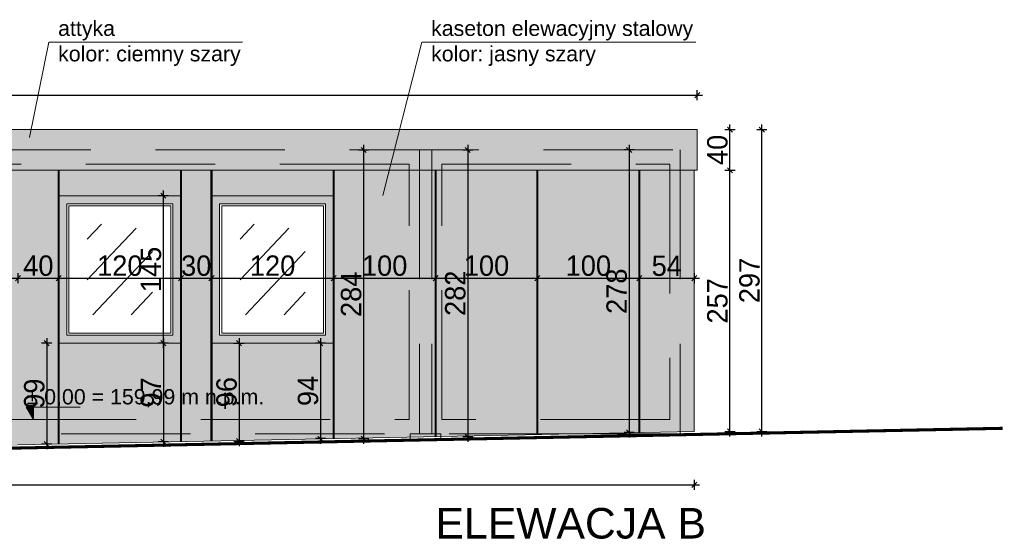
# Model space of a CAD drawing. Header units: millimetres. Extents: x 1962 to 3194, y -795 to -219.
# Tile 256 of 256: x 2854 to 2864, y -477 to -472. Entities that reach past the tile are written whole.
import ezdxf

# ---------------------------------------------------------------- set-up
doc = ezdxf.new("R2010")
doc.units = ezdxf.units.MM
doc.linetypes.add('HIDDEN', pattern=[9.525, 6.35, -3.175])
doc.layers.get('0').update_dxf_attribs({"lineweight": 5})
doc.layers.get('Defpoints').update_dxf_attribs({"lineweight": 9})
for name, color, linetype, lineweight in [('A_elewacje kolorystyka', 252, 'Continuous', 9), ('A_elewacje opisy', 63, 'Continuous', 9), ('A_hidden', 137, 'HIDDEN', 9), ('A_koty wysokośc.', 53, 'Continuous', 9), ('A_obiekty trybuny', 126, 'Continuous', 9), ('A_przekrojowe', 42, 'Continuous', 9), ('A_widok', 142, 'Continuous', 9), ('A_wymiary kasetony elewacyjne', 64, 'Continuous', 9)]:
    doc.layers.add(name, color=color, linetype=linetype, lineweight=lineweight)
doc.styles.get("Standard").update_dxf_attribs({"font": 'arial.ttf'})
doc.styles.add('wymiary pzt', font='txt')
doc.dimstyles.new('wymiary detale', dxfattribs={"dimtxt": 0.2, "dimasz": 0.05, "dimexe": 0.05, "dimexo": 0, "dimgap": 0.02, "dimtad": 1, "dimdec": 0, "dimlfac": 100, "dimzin": 0, "dimtxsty": 'wymiary pzt', "dimblk": 'OBLIQUE', "dimcen": 0.1, "dimdle": 0.05, "dimadec": 1, "dimazin": 0, "dimtfac": 1, "dimtmove": 0, "dimatfit": 3, "dimfxl": 0, "dimarcsym": 0})

# ---------------------------------------------------------------- blocks, each defined once
blk = doc.blocks.new('zw$CA91')
at = {"layer": 'A_koty wysokośc.'}
h = blk.add_hatch(color=256, dxfattribs=at)
h.dxf.hatch_style = 1
h.paths.add_polyline_path([(-0.448, 0.753), (0, 0), (0, 0.753)])
blk.add_lwpolyline([(2.874, 0.753), (-0.448, 0.753), (0, 0), (0, 0.753)], dxfattribs=at)
blk = doc.blocks.new('_Oblique')
at = {"color": 0, "linetype": 'ByBlock', "lineweight": -2}
blk.add_line((-0.5, -0.5), (0.5, 0.5), dxfattribs=at)
blk = doc.blocks.new('*D341')
at = {"layer": 'A_wymiary kasetony elewacyjne', "color": 0, "lineweight": -2}
for p, q in [((2853.3716, -474.3488), (2853.3716, -474.4488)), ((2854.3916, -474.3488), (2854.3916, -474.4488)), ((2853.3216, -474.3988), (2854.4416, -474.3988))]:
    blk.add_line(p, q, dxfattribs=at)
at = {"layer": 'Defpoints', "color": 0}
for p in [(2853.3716, -473.338), (2854.3916, -473.338), (2854.3916, -474.3988)]:
    blk.add_point(p, dxfattribs=at)
at = {"layer": 'A_wymiary kasetony elewacyjne', "color": 0, "lineweight": -2, "xscale": 0.05, "yscale": 0.05, "zscale": 0.05, "rotation": 180}
blk.add_blockref('_Oblique', (2853.3716, -474.3988), dxfattribs=at)
at = {"layer": 'A_wymiary kasetony elewacyjne', "color": 0, "lineweight": -2, "xscale": 0.05, "yscale": 0.05, "zscale": 0.05}
blk.add_blockref('_Oblique', (2854.3916, -474.3988), dxfattribs=at)
at = {"layer": 'A_wymiary kasetony elewacyjne', "color": 0, "insert": (2853.8816, -474.2768), "char_height": 0.2, "attachment_point": 5, "style": 'wymiary pzt'}
blk.add_mtext('102', dxfattribs=at)
blk = doc.blocks.new('*D342')
at = {"layer": 'A_wymiary kasetony elewacyjne', "color": 0, "lineweight": -2}
for p, q in [((2854.3916, -474.3488), (2854.3916, -474.4488)), ((2854.7916, -474.3488), (2854.7916, -474.4488)), ((2854.3416, -474.3988), (2854.8416, -474.3988))]:
    blk.add_line(p, q, dxfattribs=at)
at = {"layer": 'Defpoints', "color": 0}
for p in [(2854.3916, -473.338), (2854.7916, -473.338), (2854.7916, -474.3988)]:
    blk.add_point(p, dxfattribs=at)
at = {"layer": 'A_wymiary kasetony elewacyjne', "color": 0, "lineweight": -2, "xscale": 0.05, "yscale": 0.05, "zscale": 0.05, "rotation": 180}
blk.add_blockref('_Oblique', (2854.3916, -474.3988), dxfattribs=at)
at = {"layer": 'A_wymiary kasetony elewacyjne', "color": 0, "lineweight": -2, "xscale": 0.05, "yscale": 0.05, "zscale": 0.05}
blk.add_blockref('_Oblique', (2854.7916, -474.3988), dxfattribs=at)
at = {"layer": 'A_wymiary kasetony elewacyjne', "color": 0, "insert": (2854.5916, -474.2768), "char_height": 0.2, "attachment_point": 5, "style": 'wymiary pzt'}
blk.add_mtext('40', dxfattribs=at)
blk = doc.blocks.new('*D343')
at = {"layer": 'A_wymiary kasetony elewacyjne', "color": 0, "lineweight": -2}
for p, q in [((2854.7916, -474.3488), (2854.7916, -474.4488)), ((2855.9916, -474.3488), (2855.9916, -474.4488)), ((2854.7416, -474.3988), (2856.0416, -474.3988))]:
    blk.add_line(p, q, dxfattribs=at)
at = {"layer": 'Defpoints', "color": 0}
for p in [(2854.7916, -473.338), (2855.9916, -473.338), (2855.9916, -474.3988)]:
    blk.add_point(p, dxfattribs=at)
at = {"layer": 'A_wymiary kasetony elewacyjne', "color": 0, "lineweight": -2, "xscale": 0.05, "yscale": 0.05, "zscale": 0.05, "rotation": 180}
blk.add_blockref('_Oblique', (2854.7916, -474.3988), dxfattribs=at)
at = {"layer": 'A_wymiary kasetony elewacyjne', "color": 0, "lineweight": -2, "xscale": 0.05, "yscale": 0.05, "zscale": 0.05}
blk.add_blockref('_Oblique', (2855.9916, -474.3988), dxfattribs=at)
at = {"layer": 'A_wymiary kasetony elewacyjne', "color": 0, "insert": (2855.3916, -474.2768), "char_height": 0.2, "attachment_point": 5, "style": 'wymiary pzt'}
blk.add_mtext('120', dxfattribs=at)
blk = doc.blocks.new('*D344')
at = {"layer": 'A_wymiary kasetony elewacyjne', "color": 0, "lineweight": -2}
for p, q in [((2855.9916, -474.3488), (2855.9916, -474.4488)), ((2856.2916, -474.3488), (2856.2916, -474.4488)), ((2855.9416, -474.3988), (2856.3416, -474.3988))]:
    blk.add_line(p, q, dxfattribs=at)
at = {"layer": 'Defpoints', "color": 0}
for p in [(2855.9916, -473.338), (2856.2916, -473.338), (2856.2916, -474.3988)]:
    blk.add_point(p, dxfattribs=at)
at = {"layer": 'A_wymiary kasetony elewacyjne', "color": 0, "lineweight": -2, "xscale": 0.05, "yscale": 0.05, "zscale": 0.05, "rotation": 180}
blk.add_blockref('_Oblique', (2855.9916, -474.3988), dxfattribs=at)
at = {"layer": 'A_wymiary kasetony elewacyjne', "color": 0, "lineweight": -2, "xscale": 0.05, "yscale": 0.05, "zscale": 0.05}
blk.add_blockref('_Oblique', (2856.2916, -474.3988), dxfattribs=at)
at = {"layer": 'A_wymiary kasetony elewacyjne', "color": 0, "insert": (2856.1416, -474.2768), "char_height": 0.2, "attachment_point": 5, "style": 'wymiary pzt'}
blk.add_mtext('30', dxfattribs=at)
blk = doc.blocks.new('*D345')
at = {"layer": 'A_wymiary kasetony elewacyjne', "color": 0, "lineweight": -2}
for p, q in [((2856.2916, -474.3488), (2856.2916, -474.4488)), ((2857.4916, -474.3488), (2857.4916, -474.4488)), ((2856.2416, -474.3988), (2857.5416, -474.3988))]:
    blk.add_line(p, q, dxfattribs=at)
at = {"layer": 'Defpoints', "color": 0}
for p in [(2856.2916, -473.338), (2857.4916, -473.338), (2857.4916, -474.3988)]:
    blk.add_point(p, dxfattribs=at)
at = {"layer": 'A_wymiary kasetony elewacyjne', "color": 0, "lineweight": -2, "xscale": 0.05, "yscale": 0.05, "zscale": 0.05, "rotation": 180}
blk.add_blockref('_Oblique', (2856.2916, -474.3988), dxfattribs=at)
at = {"layer": 'A_wymiary kasetony elewacyjne', "color": 0, "lineweight": -2, "xscale": 0.05, "yscale": 0.05, "zscale": 0.05}
blk.add_blockref('_Oblique', (2857.4916, -474.3988), dxfattribs=at)
at = {"layer": 'A_wymiary kasetony elewacyjne', "color": 0, "insert": (2856.8916, -474.2768), "char_height": 0.2, "attachment_point": 5, "style": 'wymiary pzt'}
blk.add_mtext('120', dxfattribs=at)
blk = doc.blocks.new('*D346')
at = {"layer": 'A_wymiary kasetony elewacyjne', "color": 0, "lineweight": -2}
for p, q in [((2857.4916, -474.3488), (2857.4916, -474.4488)), ((2858.4916, -474.3488), (2858.4916, -474.4488)), ((2857.4416, -474.3988), (2858.5416, -474.3988))]:
    blk.add_line(p, q, dxfattribs=at)
at = {"layer": 'Defpoints', "color": 0}
for p in [(2857.4916, -473.338), (2858.4916, -473.338), (2858.4916, -474.3988)]:
    blk.add_point(p, dxfattribs=at)
at = {"layer": 'A_wymiary kasetony elewacyjne', "color": 0, "lineweight": -2, "xscale": 0.05, "yscale": 0.05, "zscale": 0.05, "rotation": 180}
blk.add_blockref('_Oblique', (2857.4916, -474.3988), dxfattribs=at)
at = {"layer": 'A_wymiary kasetony elewacyjne', "color": 0, "lineweight": -2, "xscale": 0.05, "yscale": 0.05, "zscale": 0.05}
blk.add_blockref('_Oblique', (2858.4916, -474.3988), dxfattribs=at)
at = {"layer": 'A_wymiary kasetony elewacyjne', "color": 0, "insert": (2857.9916, -474.2768), "char_height": 0.2, "attachment_point": 5, "style": 'wymiary pzt'}
blk.add_mtext('100', dxfattribs=at)
blk = doc.blocks.new('*D347')
at = {"layer": 'A_wymiary kasetony elewacyjne', "color": 0, "lineweight": -2}
for p, q in [((2858.4916, -474.3488), (2858.4916, -474.4488)), ((2859.4916, -474.3488), (2859.4916, -474.4488)), ((2858.4416, -474.3988), (2859.5416, -474.3988))]:
    blk.add_line(p, q, dxfattribs=at)
at = {"layer": 'Defpoints', "color": 0}
for p in [(2858.4916, -473.338), (2859.4916, -473.338), (2859.4916, -474.3988)]:
    blk.add_point(p, dxfattribs=at)
at = {"layer": 'A_wymiary kasetony elewacyjne', "color": 0, "lineweight": -2, "xscale": 0.05, "yscale": 0.05, "zscale": 0.05, "rotation": 180}
blk.add_blockref('_Oblique', (2858.4916, -474.3988), dxfattribs=at)
at = {"layer": 'A_wymiary kasetony elewacyjne', "color": 0, "lineweight": -2, "xscale": 0.05, "yscale": 0.05, "zscale": 0.05}
blk.add_blockref('_Oblique', (2859.4916, -474.3988), dxfattribs=at)
at = {"layer": 'A_wymiary kasetony elewacyjne', "color": 0, "insert": (2858.9916, -474.2768), "char_height": 0.2, "attachment_point": 5, "style": 'wymiary pzt'}
blk.add_mtext('100', dxfattribs=at)
blk = doc.blocks.new('*D348')
at = {"layer": 'A_wymiary kasetony elewacyjne', "color": 0, "lineweight": -2}
for p, q in [((2859.4916, -474.3488), (2859.4916, -474.4488)), ((2860.4916, -474.3488), (2860.4916, -474.4488)), ((2859.4416, -474.3988), (2860.5416, -474.3988))]:
    blk.add_line(p, q, dxfattribs=at)
at = {"layer": 'Defpoints', "color": 0}
for p in [(2859.4916, -473.338), (2860.4916, -473.338), (2860.4916, -474.3988)]:
    blk.add_point(p, dxfattribs=at)
at = {"layer": 'A_wymiary kasetony elewacyjne', "color": 0, "lineweight": -2, "xscale": 0.05, "yscale": 0.05, "zscale": 0.05, "rotation": 180}
blk.add_blockref('_Oblique', (2859.4916, -474.3988), dxfattribs=at)
at = {"layer": 'A_wymiary kasetony elewacyjne', "color": 0, "lineweight": -2, "xscale": 0.05, "yscale": 0.05, "zscale": 0.05}
blk.add_blockref('_Oblique', (2860.4916, -474.3988), dxfattribs=at)
at = {"layer": 'A_wymiary kasetony elewacyjne', "color": 0, "insert": (2859.9916, -474.2768), "char_height": 0.2, "attachment_point": 5, "style": 'wymiary pzt'}
blk.add_mtext('100', dxfattribs=at)
blk = doc.blocks.new('*D349')
at = {"layer": 'A_wymiary kasetony elewacyjne', "color": 0, "lineweight": -2}
for p, q in [((2860.4916, -474.3488), (2860.4916, -474.4488)), ((2861.0316, -474.3488), (2861.0316, -474.4488)), ((2860.4416, -474.3988), (2861.0816, -474.3988))]:
    blk.add_line(p, q, dxfattribs=at)
at = {"layer": 'Defpoints', "color": 0}
for p in [(2860.4916, -473.338), (2861.0316, -473.338), (2861.0316, -474.3988)]:
    blk.add_point(p, dxfattribs=at)
at = {"layer": 'A_wymiary kasetony elewacyjne', "color": 0, "lineweight": -2, "xscale": 0.05, "yscale": 0.05, "zscale": 0.05, "rotation": 180}
blk.add_blockref('_Oblique', (2860.4916, -474.3988), dxfattribs=at)
at = {"layer": 'A_wymiary kasetony elewacyjne', "color": 0, "lineweight": -2, "xscale": 0.05, "yscale": 0.05, "zscale": 0.05}
blk.add_blockref('_Oblique', (2861.0316, -474.3988), dxfattribs=at)
at = {"layer": 'A_wymiary kasetony elewacyjne', "color": 0, "insert": (2860.7616, -474.2778), "char_height": 0.2, "attachment_point": 5, "style": 'wymiary pzt'}
blk.add_mtext('54', dxfattribs=at)
blk = doc.blocks.new('*D548')
at = {"layer": 'A_wymiary kasetony elewacyjne', "color": 0, "lineweight": -2}
for p, q in [((2861.3816, -475.9552), (2861.3816, -473.288)), ((2861.3316, -473.338), (2861.4316, -473.338)), ((2861.3316, -475.9052), (2861.4316, -475.9052))]:
    blk.add_line(p, q, dxfattribs=at)
at = {"layer": 'Defpoints', "color": 0}
for p in [(2861.0316, -473.338), (2861.3816, -473.338), (2861.0316, -475.9052)]:
    blk.add_point(p, dxfattribs=at)
at = {"layer": 'A_wymiary kasetony elewacyjne', "color": 0, "lineweight": -2, "xscale": 0.05, "yscale": 0.05, "zscale": 0.05}
for p, rotation in [((2861.3816, -473.338), 90.00000000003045), ((2861.3816, -475.9052), 270.0000000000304)]:
    blk.add_blockref('_Oblique', p, dxfattribs=dict(at, rotation=rotation))
at = {"layer": 'A_wymiary kasetony elewacyjne', "color": 0, "insert": (2861.2595, -474.6216), "char_height": 0.2, "attachment_point": 5, "rotation": 90, "style": 'wymiary pzt'}
blk.add_mtext('257', dxfattribs=at)
blk = doc.blocks.new('*D549')
at = {"layer": 'A_wymiary kasetony elewacyjne', "color": 0, "lineweight": -2}
for p, q in [((2861.3816, -473.388), (2861.3816, -472.888)), ((2861.3316, -472.938), (2861.4316, -472.938)), ((2861.3316, -473.338), (2861.4316, -473.338))]:
    blk.add_line(p, q, dxfattribs=at)
at = {"layer": 'Defpoints', "color": 0}
for p in [(2861.0316, -472.938), (2861.3816, -472.938), (2861.0316, -473.338)]:
    blk.add_point(p, dxfattribs=at)
at = {"layer": 'A_wymiary kasetony elewacyjne', "color": 0, "lineweight": -2, "xscale": 0.05, "yscale": 0.05, "zscale": 0.05}
for p, rotation in [((2861.3816, -472.938), 90), ((2861.3816, -473.338), 270)]:
    blk.add_blockref('_Oblique', p, dxfattribs=dict(at, rotation=rotation))
at = {"layer": 'A_wymiary kasetony elewacyjne', "color": 0, "insert": (2861.2595, -473.138), "char_height": 0.2, "attachment_point": 5, "rotation": 90, "style": 'wymiary pzt'}
blk.add_mtext('40', dxfattribs=at)
blk = doc.blocks.new('*D550')
at = {"layer": 'A_wymiary kasetony elewacyjne', "color": 0, "lineweight": -2}
for p, q in [((2861.6954, -475.9552), (2861.6954, -472.888)), ((2861.6454, -472.938), (2861.7454, -472.938)), ((2861.6454, -475.9052), (2861.7454, -475.9052))]:
    blk.add_line(p, q, dxfattribs=at)
at = {"layer": 'Defpoints', "color": 0}
for p in [(2861.0316, -472.938), (2861.6954, -472.938), (2861.0316, -475.9052)]:
    blk.add_point(p, dxfattribs=at)
at = {"layer": 'A_wymiary kasetony elewacyjne', "color": 0, "lineweight": -2, "xscale": 0.05, "yscale": 0.05, "zscale": 0.05}
for p, rotation in [((2861.6954, -472.938), 90), ((2861.6954, -475.9052), 270)]:
    blk.add_blockref('_Oblique', p, dxfattribs=dict(at, rotation=rotation))
at = {"layer": 'A_wymiary kasetony elewacyjne', "color": 0, "insert": (2861.5743, -474.4216), "char_height": 0.2, "attachment_point": 5, "rotation": 90, "style": 'wymiary pzt'}
blk.add_mtext('297', dxfattribs=at)
blk = doc.blocks.new('*D569')
at = {"layer": 'A_wymiary kasetony elewacyjne', "color": 0, "lineweight": -2}
for p, q in [((2854.7234, -475.038), (2854.6234, -475.038)), ((2854.6734, -474.988), (2854.6734, -476.0804)), ((2854.7234, -476.0304), (2854.6234, -476.0304))]:
    blk.add_line(p, q, dxfattribs=at)
at = {"layer": 'Defpoints', "color": 0}
for p in [(2854.7916, -475.038), (2854.6734, -476.0304), (2854.7916, -476.0304)]:
    blk.add_point(p, dxfattribs=at)
at = {"layer": 'A_wymiary kasetony elewacyjne', "color": 0, "lineweight": -2, "xscale": 0.05, "yscale": 0.05, "zscale": 0.05}
for p, rotation in [((2854.6734, -475.038), 90.00000000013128), ((2854.6734, -476.0304), 270.0000000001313)]:
    blk.add_blockref('_Oblique', p, dxfattribs=dict(at, rotation=rotation))
at = {"layer": 'A_wymiary kasetony elewacyjne', "color": 0, "insert": (2854.5523, -475.5342), "char_height": 0.2, "attachment_point": 5, "rotation": 90, "style": 'wymiary pzt'}
blk.add_mtext('99', dxfattribs=at)
blk = doc.blocks.new('*D570')
at = {"layer": 'A_wymiary kasetony elewacyjne', "color": 0, "lineweight": -2}
for p, q in [((2855.8689, -475.038), (2855.7689, -475.038)), ((2855.8189, -474.988), (2855.8189, -476.0563)), ((2855.8689, -476.0063), (2855.7689, -476.0063))]:
    blk.add_line(p, q, dxfattribs=at)
at = {"layer": 'Defpoints', "color": 0}
for p in [(2855.9916, -475.038), (2855.8189, -476.0063), (2855.9916, -476.0063)]:
    blk.add_point(p, dxfattribs=at)
at = {"layer": 'A_wymiary kasetony elewacyjne', "color": 0, "lineweight": -2, "xscale": 0.05, "yscale": 0.05, "zscale": 0.05}
for p, rotation in [((2855.8189, -475.038), 90), ((2855.8189, -476.0063), 270)]:
    blk.add_blockref('_Oblique', p, dxfattribs=dict(at, rotation=rotation))
at = {"layer": 'A_wymiary kasetony elewacyjne', "color": 0, "insert": (2855.6979, -475.5222), "char_height": 0.2, "attachment_point": 5, "rotation": 90, "style": 'wymiary pzt'}
blk.add_mtext('97', dxfattribs=at)
blk = doc.blocks.new('*D571')
at = {"layer": 'A_wymiary kasetony elewacyjne', "color": 0, "lineweight": -2}
for p, q in [((2856.5126, -475.038), (2856.6126, -475.038)), ((2856.5626, -474.988), (2856.5626, -476.0503)), ((2856.5126, -476.0003), (2856.6126, -476.0003))]:
    blk.add_line(p, q, dxfattribs=at)
at = {"layer": 'Defpoints', "color": 0}
for p in [(2856.2916, -475.038), (2856.2916, -476.0003), (2856.5626, -476.0003)]:
    blk.add_point(p, dxfattribs=at)
at = {"layer": 'A_wymiary kasetony elewacyjne', "color": 0, "lineweight": -2, "xscale": 0.05, "yscale": 0.05, "zscale": 0.05}
for p, rotation in [((2856.5626, -475.038), 90.00000000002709), ((2856.5626, -476.0003), 270.0000000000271)]:
    blk.add_blockref('_Oblique', p, dxfattribs=dict(at, rotation=rotation))
at = {"layer": 'A_wymiary kasetony elewacyjne', "color": 0, "insert": (2856.4405, -475.5192), "char_height": 0.2, "attachment_point": 5, "rotation": 90, "style": 'wymiary pzt'}
blk.add_mtext('96', dxfattribs=at)
blk = doc.blocks.new('*D572')
at = {"layer": 'A_wymiary kasetony elewacyjne', "color": 0, "lineweight": -2}
for p, q in [((2857.4113, -475.038), (2857.3113, -475.038)), ((2857.3613, -474.988), (2857.3613, -476.0262)), ((2857.4113, -475.9762), (2857.3113, -475.9762))]:
    blk.add_line(p, q, dxfattribs=at)
at = {"layer": 'Defpoints', "color": 0}
for p in [(2857.4916, -475.038), (2857.3613, -475.9762), (2857.4916, -475.9762)]:
    blk.add_point(p, dxfattribs=at)
at = {"layer": 'A_wymiary kasetony elewacyjne', "color": 0, "lineweight": -2, "xscale": 0.05, "yscale": 0.05, "zscale": 0.05}
for p, rotation in [((2857.3613, -475.038), 90), ((2857.3613, -475.9762), 270)]:
    blk.add_blockref('_Oblique', p, dxfattribs=dict(at, rotation=rotation))
at = {"layer": 'A_wymiary kasetony elewacyjne', "color": 0, "insert": (2857.2402, -475.5071), "char_height": 0.2, "attachment_point": 5, "rotation": 90, "style": 'wymiary pzt'}
blk.add_mtext('94', dxfattribs=at)
blk = doc.blocks.new('*D573')
at = {"layer": 'A_wymiary kasetony elewacyjne', "color": 0, "lineweight": -2}
for p, q in [((2857.7853, -473.088), (2857.7853, -476.0262)), ((2857.7353, -473.138), (2857.8353, -473.138)), ((2857.7353, -475.9762), (2857.8353, -475.9762))]:
    blk.add_line(p, q, dxfattribs=at)
at = {"layer": 'Defpoints', "color": 0}
for p in [(2857.4916, -473.138), (2857.4916, -475.9762), (2857.7853, -475.9762)]:
    blk.add_point(p, dxfattribs=at)
at = {"layer": 'A_wymiary kasetony elewacyjne', "color": 0, "lineweight": -2, "xscale": 0.05, "yscale": 0.05, "zscale": 0.05}
for p, rotation in [((2857.7853, -473.138), 90), ((2857.7853, -475.9762), 270)]:
    blk.add_blockref('_Oblique', p, dxfattribs=dict(at, rotation=rotation))
at = {"layer": 'A_wymiary kasetony elewacyjne', "color": 0, "insert": (2857.6632, -474.5571), "char_height": 0.2, "attachment_point": 5, "rotation": 90, "style": 'wymiary pzt'}
blk.add_mtext('284', dxfattribs=at)
blk = doc.blocks.new('*D574')
at = {"layer": 'A_wymiary kasetony elewacyjne', "color": 0, "lineweight": -2}
for p, q in [((2858.8079, -473.088), (2858.8079, -476.0062)), ((2858.7579, -473.138), (2858.8579, -473.138)), ((2858.7579, -475.9562), (2858.8579, -475.9562))]:
    blk.add_line(p, q, dxfattribs=at)
at = {"layer": 'Defpoints', "color": 0}
for p in [(2858.4916, -473.138), (2858.4916, -475.9562), (2858.8079, -475.9562)]:
    blk.add_point(p, dxfattribs=at)
at = {"layer": 'A_wymiary kasetony elewacyjne', "color": 0, "lineweight": -2, "xscale": 0.05, "yscale": 0.05, "zscale": 0.05}
for p, rotation in [((2858.8079, -473.138), 90), ((2858.8079, -475.9562), 270)]:
    blk.add_blockref('_Oblique', p, dxfattribs=dict(at, rotation=rotation))
at = {"layer": 'A_wymiary kasetony elewacyjne', "color": 0, "insert": (2858.6858, -474.5471), "char_height": 0.2, "attachment_point": 5, "rotation": 90, "style": 'wymiary pzt'}
blk.add_mtext('282', dxfattribs=at)
blk = doc.blocks.new('*D575')
at = {"layer": 'A_wymiary kasetony elewacyjne', "color": 0, "lineweight": -2}
for p, q in [((2860.3925, -473.088), (2860.3925, -475.966)), ((2860.4425, -473.138), (2860.3425, -473.138)), ((2860.4425, -475.916), (2860.3425, -475.916))]:
    blk.add_line(p, q, dxfattribs=at)
at = {"layer": 'Defpoints', "color": 0}
for p in [(2860.4916, -473.138), (2860.3925, -475.916), (2860.4916, -475.916)]:
    blk.add_point(p, dxfattribs=at)
at = {"layer": 'A_wymiary kasetony elewacyjne', "color": 0, "lineweight": -2, "xscale": 0.05, "yscale": 0.05, "zscale": 0.05}
for p, rotation in [((2860.3925, -473.138), 90), ((2860.3925, -475.916), 270)]:
    blk.add_blockref('_Oblique', p, dxfattribs=dict(at, rotation=rotation))
at = {"layer": 'A_wymiary kasetony elewacyjne', "color": 0, "insert": (2860.2704, -474.527), "char_height": 0.2, "attachment_point": 5, "rotation": 90, "style": 'wymiary pzt'}
blk.add_mtext('278', dxfattribs=at)
blk = doc.blocks.new('*D648')
at = {"layer": 'A_wymiary kasetony elewacyjne', "color": 0, "lineweight": -2}
for p, q in [((2845.9976, -472.5997), (2861.1116, -472.5997)), ((2846.0476, -472.6497), (2846.0476, -472.5497)), ((2861.0616, -472.6497), (2861.0616, -472.5497))]:
    blk.add_line(p, q, dxfattribs=at)
at = {"layer": 'Defpoints', "color": 0}
for p in [(2861.0616, -472.5997), (2846.0476, -472.938), (2861.0616, -472.938)]:
    blk.add_point(p, dxfattribs=at)
at = {"layer": 'A_wymiary kasetony elewacyjne', "color": 0, "lineweight": -2, "xscale": 0.05, "yscale": 0.05, "zscale": 0.05}
for p, rotation in [((2846.0476, -472.5997), 180.0000000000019), ((2861.0616, -472.5997), 1.952310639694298e-12)]:
    blk.add_blockref('_Oblique', p, dxfattribs=dict(at, rotation=rotation))
at = {"layer": 'A_wymiary kasetony elewacyjne', "color": 0, "insert": (2853.5546, -472.4776), "char_height": 0.2, "attachment_point": 5, "style": 'wymiary pzt'}
blk.add_mtext('1501', dxfattribs=at)
blk = doc.blocks.new('*D649')
at = {"layer": 'A_wymiary kasetony elewacyjne', "color": 0, "lineweight": -2}
for p, q in [((2846.0776, -476.3802), (2846.0776, -476.4802)), ((2861.0316, -476.3802), (2861.0316, -476.4802)), ((2846.0276, -476.4302), (2861.0816, -476.4302))]:
    blk.add_line(p, q, dxfattribs=at)
at = {"layer": 'Defpoints', "color": 0}
for p in [(2846.0776, -476.2053), (2861.0316, -476.2053), (2861.0316, -476.4302)]:
    blk.add_point(p, dxfattribs=at)
at = {"layer": 'A_wymiary kasetony elewacyjne', "color": 0, "lineweight": -2, "xscale": 0.05, "yscale": 0.05, "zscale": 0.05}
for p, rotation in [((2846.0776, -476.4302), 180.0000000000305), ((2861.0316, -476.4302), 3.049112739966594e-11)]:
    blk.add_blockref('_Oblique', p, dxfattribs=dict(at, rotation=rotation))
at = {"layer": 'A_wymiary kasetony elewacyjne', "color": 0, "insert": (2853.5546, -476.3081), "char_height": 0.2, "attachment_point": 5, "style": 'wymiary pzt'}
blk.add_mtext('1495', dxfattribs=at)
blk = doc.blocks.new('*D1235')
at = {"layer": 'A_wymiary kasetony elewacyjne', "color": 0, "lineweight": -2}
for p, q in [((2855.8691, -473.588), (2855.7691, -473.588)), ((2855.8191, -475.088), (2855.8191, -473.538)), ((2855.8691, -475.038), (2855.7691, -475.038))]:
    blk.add_line(p, q, dxfattribs=at)
at = {"layer": 'Defpoints', "color": 0}
for p in [(2855.8191, -473.588), (2855.9916, -473.588), (2855.9916, -475.038)]:
    blk.add_point(p, dxfattribs=at)
at = {"layer": 'A_wymiary kasetony elewacyjne', "color": 0, "lineweight": -2, "xscale": 0.05, "yscale": 0.05, "zscale": 0.05}
for p, rotation in [((2855.8191, -473.588), 90.00000000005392), ((2855.8191, -475.038), 270.0000000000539)]:
    blk.add_blockref('_Oblique', p, dxfattribs=dict(at, rotation=rotation))
at = {"layer": 'A_wymiary kasetony elewacyjne', "color": 0, "insert": (2855.698, -474.313), "char_height": 0.2, "attachment_point": 5, "rotation": 90, "style": 'wymiary pzt'}
blk.add_mtext('145', dxfattribs=at)

msp = doc.modelspace()

# ---------------------------------------------------------------- hatches: boundary and pattern name
at = {"layer": 'A_elewacje kolorystyka'}
h = msp.add_hatch(color=256, dxfattribs=at)
h.dxf.hatch_style = 1
h.paths.add_polyline_path([(2846.0476, -472.938), (2861.0616, -472.938), (2861.0616, -473.338), (2861.0316, -473.338), (2860.6956, -473.338), (2860.5556, -473.338), (2858.1376, -473.338), (2857.9976, -473.338), (2846.5536, -473.338), (2846.4136, -473.338), (2846.0776, -473.338), (2846.0476, -473.338)])
h = msp.add_hatch(color=9, dxfattribs=at)
h.dxf.hatch_style = 1
h.paths.add_polyline_path([(2851.1796, -473.588), (2851.1796, -475.788), (2851.1796, -475.9707), (2851.1796, -476.1029), (2852.1256, -476.0839), (2852.2756, -476.0809), (2852.2756, -473.338), (2851.1796, -473.338)])
h.paths.add_polyline_path([(2852.2756, -476.0809), (2852.4256, -476.0779), (2853.3716, -476.0589), (2853.3716, -475.9385), (2853.3716, -475.788), (2853.3716, -473.588), (2853.3716, -473.338), (2852.2756, -473.338)])
h.paths.add_polyline_path([(2846.0776, -476.2053), (2846.2176, -476.2025), (2847.0596, -476.1856), (2847.0596, -475.038), (2847.0596, -473.588), (2847.0596, -473.338), (2846.0776, -473.338)])
h.paths.add_polyline_path([(2857.4916, -473.588), (2857.4916, -475.038), (2857.4916, -475.9762), (2858.2436, -475.9611), (2858.4916, -475.9562), (2858.4916, -473.338), (2857.4916, -473.338)])
h.paths.add_polyline_path([(2859.4916, -475.9361), (2859.8948, -475.928), (2860.4916, -475.916), (2860.4916, -473.338), (2859.4916, -473.338)])
h.paths.add_polyline_path([(2858.4916, -475.9562), (2858.5436, -475.9551), (2859.4916, -475.9361), (2859.4916, -473.338), (2858.4916, -473.338)])
h.paths.add_polyline_path([(2860.4916, -475.916), (2860.8916, -475.908), (2861.0316, -475.9052), (2861.0316, -473.338), (2860.4916, -473.338)])
h.paths.add_polyline_path([(2848.2596, -476.1615), (2848.2596, -475.038), (2847.0596, -475.038), (2847.0596, -476.1856)])
h.paths.add_polyline_path([(2849.7596, -476.1314), (2849.7596, -475.038), (2848.5596, -475.038), (2848.5596, -476.1555)])
h.paths.add_polyline_path([(2849.7596, -473.588), (2849.7596, -475.038), (2849.7596, -476.1314), (2850.1596, -476.1234), (2850.1596, -475.9707), (2850.1596, -475.788), (2850.1596, -473.588), (2850.1596, -473.338), (2849.7596, -473.338)])
h.paths.add_polyline_path([(2854.3916, -473.588), (2854.3916, -475.788), (2854.3916, -475.9385), (2854.3916, -476.0384), (2854.7916, -476.0304), (2854.7916, -475.038), (2854.7916, -473.588), (2854.7916, -473.338), (2854.3916, -473.338)])
h.paths.add_polyline_path([(2855.9916, -476.0063), (2855.9916, -475.038), (2854.7916, -475.038), (2854.7916, -476.0304)])
h.paths.add_polyline_path([(2857.4916, -475.9762), (2857.4916, -475.038), (2856.2916, -475.038), (2856.2916, -476.0003)])
h.paths.add_polyline_path([(2848.2596, -473.588), (2848.2596, -475.038), (2848.2596, -476.1615), (2848.5596, -476.1555), (2848.5596, -475.038), (2848.5596, -473.588), (2848.5596, -473.338), (2848.2596, -473.338)])
h.paths.add_polyline_path([(2855.9916, -473.588), (2855.9916, -475.038), (2855.9916, -476.0063), (2856.2916, -476.0003), (2856.2916, -475.038), (2856.2916, -473.588), (2856.2916, -473.338), (2855.9916, -473.338)])
h.paths.add_polyline_path([(2847.0596, -473.588), (2848.2596, -473.588), (2848.2596, -473.338), (2847.0596, -473.338)])
h.paths.add_polyline_path([(2856.2916, -473.588), (2857.4916, -473.588), (2857.4916, -473.338), (2856.2916, -473.338)])
h.paths.add_polyline_path([(2848.5596, -473.588), (2849.7596, -473.588), (2849.7596, -473.338), (2848.5596, -473.338)])
h.paths.add_polyline_path([(2854.7916, -473.588), (2855.9916, -473.588), (2855.9916, -473.338), (2854.7916, -473.338)])
h.paths.add_polyline_path([(2850.1596, -473.588), (2851.1796, -473.588), (2851.1796, -473.338), (2850.1596, -473.338)])
h.paths.add_polyline_path([(2853.3716, -473.588), (2854.3916, -473.588), (2854.3916, -473.338), (2853.3716, -473.338)])
h = msp.add_hatch(color=251, dxfattribs=at)
h.dxf.hatch_style = 1
h.paths.add_polyline_path([(2850.1596, -473.588), (2851.1796, -473.588), (2851.1796, -475.788), (2851.1196, -475.788), (2851.1196, -473.648), (2850.2196, -473.648), (2850.2196, -475.788), (2850.1596, -475.788)])
h.paths.add_polyline_path([(2853.3716, -475.788), (2853.3716, -473.588), (2854.3916, -473.588), (2854.3916, -475.788), (2854.3316, -475.788), (2854.3316, -473.648), (2853.4316, -473.648), (2853.4316, -475.788)])
h.paths.add_polyline_path([(2851.1196, -475.788), (2851.1196, -473.648), (2850.2196, -473.648), (2850.2196, -475.788)])
h.paths.add_polyline_path([(2850.2596, -475.708), (2850.2596, -473.688), (2851.0796, -473.688), (2851.0796, -475.708)], flags=16)
h.paths.add_polyline_path([(2850.2896, -474.718), (2850.2896, -475.678), (2851.0496, -475.678), (2851.0496, -474.718)], flags=0)
h.paths.add_polyline_path([(2850.2896, -474.658), (2850.2896, -473.718), (2851.0496, -473.718), (2851.0496, -474.658)], flags=0)
h.paths.add_polyline_path([(2850.8792, -474.668), (2850.8792, -474.698), (2851.0292, -474.698), (2851.0292, -474.668)], flags=0)
h.paths.add_polyline_path([(2854.3316, -475.788), (2854.3316, -473.648), (2853.4316, -473.648), (2853.4316, -475.788)])
h.paths.add_polyline_path([(2853.4716, -475.708), (2853.4716, -473.688), (2854.2916, -473.688), (2854.2916, -475.708)], flags=16)
h.paths.add_polyline_path([(2853.5016, -475.678), (2853.5016, -474.718), (2854.2616, -474.718), (2854.2616, -475.678)], flags=0)
h.paths.add_polyline_path([(2853.5016, -473.718), (2853.5016, -474.658), (2854.2616, -474.658), (2854.2616, -473.718)], flags=0)
h.paths.add_polyline_path([(2853.522, -474.668), (2853.522, -474.698), (2853.672, -474.698), (2853.672, -474.668)], flags=0)
h.paths.add_polyline_path([(2847.0596, -473.588), (2847.0596, -475.038), (2848.2596, -475.038), (2848.2596, -473.588)])
h.paths.add_polyline_path([(2847.1396, -473.668), (2847.1396, -474.958), (2848.1796, -474.958), (2848.1796, -473.668)], flags=16)
h.paths.add_polyline_path([(2847.1596, -473.688), (2847.1596, -474.938), (2848.1596, -474.938), (2848.1596, -473.688)], flags=0)
h.paths.add_polyline_path([(2848.5596, -473.588), (2848.5596, -475.038), (2849.7596, -475.038), (2849.7596, -473.588)])
h.paths.add_polyline_path([(2848.6396, -473.668), (2848.6396, -474.958), (2849.6796, -474.958), (2849.6796, -473.668)], flags=16)
h.paths.add_polyline_path([(2848.6596, -473.688), (2848.6596, -474.938), (2849.6596, -474.938), (2849.6596, -473.688)], flags=0)
h.paths.add_polyline_path([(2854.7916, -475.038), (2854.7916, -473.588), (2855.9916, -473.588), (2855.9916, -475.038)])
h.paths.add_polyline_path([(2854.8716, -473.668), (2854.8716, -474.958), (2855.9116, -474.958), (2855.9116, -473.668)], flags=16)
h.paths.add_polyline_path([(2854.8916, -473.688), (2854.8916, -474.938), (2855.8916, -474.938), (2855.8916, -473.688)], flags=0)
h.paths.add_polyline_path([(2856.2916, -475.038), (2856.2916, -473.588), (2857.4916, -473.588), (2857.4916, -475.038)])
h.paths.add_polyline_path([(2856.3716, -473.668), (2856.3716, -474.958), (2857.4116, -474.958), (2857.4116, -473.668)], flags=16)
h.paths.add_polyline_path([(2856.3916, -473.688), (2856.3916, -474.938), (2857.3916, -474.938), (2857.3916, -473.688)], flags=0)
h.paths.add_polyline_path([(2851.1796, -476.1329), (2851.1796, -476.1029), (2851.1796, -475.9707), (2850.1596, -475.9707), (2850.1596, -476.1234), (2850.1596, -476.1534)])
h.paths.add_polyline_path([(2850.1596, -475.9707), (2851.1796, -475.9707), (2851.1796, -475.788), (2851.1196, -475.788), (2850.2196, -475.788), (2850.1596, -475.788)])
h.paths.add_polyline_path([(2853.3716, -475.9385), (2854.3916, -475.9385), (2854.3916, -475.788), (2854.3316, -475.788), (2853.4316, -475.788), (2853.3716, -475.788)])
h.paths.add_polyline_path([(2854.3916, -476.0684), (2854.3916, -476.0384), (2854.3916, -475.9385), (2853.3716, -475.9385), (2853.3716, -476.0589), (2853.3716, -476.0889)])

# ---------------------------------------------------------------- linework, layer by layer
at = {"layer": 'A_elewacje kolorystyka', "color": 251, "const_width": 0.02}
for points in [[(2854.7916, -476.0304), (2854.7916, -473.338)], [(2855.9916, -476.0063), (2855.9916, -473.338)], [(2856.2916, -476.0003), (2856.2916, -473.338)], [(2857.4916, -475.9762), (2857.4916, -473.338)], [(2858.4916, -475.9562), (2858.4916, -473.338)], [(2859.4916, -475.9361), (2859.4916, -473.338)], [(2860.4916, -475.916), (2860.4916, -473.338)]]:
    msp.add_lwpolyline(points, dxfattribs=at)
at = {"layer": 'A_elewacje opisy'}
for points in [[(2856.5968, -472.0802), (2854.6962, -472.0802), (2854.5042, -473.0175)], [(2861.0456, -472.0802), (2858.358, -472.0802), (2857.974, -473.5868)]]:
    msp.add_lwpolyline(points, dxfattribs=at)
at = {"layer": 'A_hidden', "ltscale": 0.2}
for p, q in [((2846.2176, -473.138), (2860.8916, -473.138)), ((2858.3336, -473.138), (2858.3336, -475.928)), ((2858.4536, -473.138), (2858.4536, -475.928)), ((2860.8916, -473.138), (2860.8916, -475.908)), ((2859.8948, -475.928), (2846.2176, -475.928)), ((2860.8916, -475.928), (2860.5916, -475.928))]:
    msp.add_line(p, q, dxfattribs=at)
for points in [[(2852.3756, -475.788), (2858.2336, -475.788), (2858.2336, -473.278), (2852.3756, -473.278)], [(2860.7916, -475.788), (2858.5536, -475.788), (2858.5536, -473.278), (2860.7916, -473.278)]]:
    msp.add_lwpolyline(points, close=True, dxfattribs=at)
msp.add_lwpolyline([(2858.2436, -475.9611), (2858.2436, -475.928), (2858.5436, -475.928), (2858.5436, -475.9551)], dxfattribs=at)
at = {"layer": 'A_koty wysokośc.'}
msp.add_line((2854.5438, -475.788), (2854.4154, -475.788), dxfattribs=at)
at = {"layer": 'A_obiekty trybuny'}
for p, q in [((2855.2109, -473.868), (2855.0716, -474.0156)), ((2856.7109, -473.868), (2856.5716, -474.0156)), ((2855.5516, -473.907), (2855.0716, -474.4159)), ((2857.0516, -473.907), (2856.5716, -474.4159)), ((2855.7116, -474.1376), (2855.1265, -474.758)), ((2857.2116, -474.1376), (2856.6265, -474.758)), ((2855.7116, -474.5379), (2855.504, -474.758)), ((2857.2116, -474.5379), (2857.004, -474.758))]:
    msp.add_line(p, q, dxfattribs=at)
at = {"layer": 'A_przekrojowe', "const_width": 0.03}
msp.add_lwpolyline([(2864.0606, -475.8744), (2843.7567, -476.2818)], dxfattribs=at)
at = {"layer": 'A_widok'}
for p, q in [((2846.0476, -472.938), (2861.0616, -472.938)), ((2861.0616, -472.938), (2861.0616, -473.338)), ((2846.0476, -473.338), (2861.0616, -473.338)), ((2861.0316, -473.338), (2861.0316, -475.9052)), ((2861.0316, -475.9052), (2854.3916, -476.0384)), ((2860.8916, -475.928), (2860.8916, -475.908)), ((2860.8916, -475.928), (2859.8948, -475.928))]:
    msp.add_line(p, q, dxfattribs=at)
for points in [[(2854.7916, -473.588), (2855.9916, -473.588), (2855.9916, -475.038), (2854.7916, -475.038)], [(2856.2916, -473.588), (2857.4916, -473.588), (2857.4916, -475.038), (2856.2916, -475.038)], [(2854.8716, -473.668), (2855.9116, -473.668), (2855.9116, -474.958), (2854.8716, -474.958)], [(2856.3716, -473.668), (2857.4116, -473.668), (2857.4116, -474.958), (2856.3716, -474.958)], [(2854.8916, -473.688), (2855.8916, -473.688), (2855.8916, -474.938), (2854.8916, -474.938)], [(2856.3916, -473.688), (2857.3916, -473.688), (2857.3916, -474.938), (2856.3916, -474.938)], [(2860.8916, -475.938), (2860.5916, -475.938), (2860.5916, -475.928), (2860.8916, -475.928)]]:
    msp.add_lwpolyline(points, close=True, dxfattribs=at)
msp.add_lwpolyline([(2858.2436, -475.9611), (2858.2436, -475.9863), (2858.5436, -475.9863), (2858.5436, -475.9551)], dxfattribs=at)

# ---------------------------------------------------------------- block references
at = {"layer": 'A_koty wysokośc.', "xscale": 0.16, "yscale": 0.16, "zscale": 0.16, "rotation": 359.9999999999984}
msp.add_blockref('zw$CA91', (2854.5438, -475.788), dxfattribs=at)

# ---------------------------------------------------------------- texts
at = {"layer": 'A_elewacje opisy', "attachment_point": 4}
for s, insert, char_height, width in [('attyka\\Pkolor: ciemny szary', (2854.7857, -472.0903), 0.15, 3.380296), ('kaseton elewacyjny stalowy\\Pkolor: jasny szary', (2858.4475, -472.0903), 0.15, 3.380296), ('ELEWACJA B', (2858.4912, -476.81), 0.3, 6.583617)]:
    msp.add_mtext(s, dxfattribs=dict(at, insert=insert, char_height=char_height, width=width))
at = {"layer": 'A_koty wysokośc.', "insert": (2854.4757, -475.5868), "char_height": 0.15, "width": 2.943279, "attachment_point": 4}
msp.add_mtext('± 0,00 = 159,99 m n.p.m.', dxfattribs=at)

# ---------------------------------------------------------------- dimensions: what is measured, and where the dimension line sits
at = {"layer": 'A_wymiary kasetony elewacyjne'}
for p1, p2, distance, picture, middle in [((2846.0476, -472.938), (2861.0616, -472.938), 0.3383, '*D648', (2853.5546, -472.4776)), ((2861.0316, -473.338), (2861.0316, -472.938), -0.35, '*D549', (2861.2595, -473.138)), ((2861.0316, -475.9052), (2861.0316, -472.938), -0.6637, '*D550', (2861.5743, -474.4216)), ((2857.4916, -473.138), (2857.4916, -475.9762), 0.2936, '*D573', (2857.6632, -474.5571)), ((2858.4916, -473.138), (2858.4916, -475.9562), 0.3163, '*D574', (2858.6858, -474.5471)), ((2860.4916, -473.138), (2860.4916, -475.916), -0.0991, '*D575', (2860.2704, -474.527)), ((2861.0316, -475.9052), (2861.0316, -473.338), -0.35, '*D548', (2861.2595, -474.6216)), ((2854.7916, -475.038), (2854.7916, -476.0304), -0.1182, '*D569', (2854.5523, -475.5342)), ((2855.9916, -475.038), (2855.9916, -476.0063), -0.1727, '*D570', (2855.6979, -475.5222)), ((2856.2916, -475.038), (2856.2916, -476.0003), 0.271, '*D571', (2856.4405, -475.5192)), ((2857.4916, -475.038), (2857.4916, -475.9762), -0.1303, '*D572', (2857.2402, -475.5071)), ((2846.0776, -476.2053), (2861.0316, -476.2053), -0.2249, '*D649', (2853.5546, -476.3081))]:
    dim = msp.add_aligned_dim(p1=p1, p2=p2, distance=distance, dimstyle='wymiary detale', dxfattribs=at)
    dim.commit()
    dim.dimension.update_dxf_attribs({"geometry": picture, "text_midpoint": middle})
for base, p1, p2, picture, middle in [((2854.3916, -474.3988), (2853.3716, -473.338), (2854.3916, -473.338), '*D341', (2853.8816, -474.2768)), ((2854.7916, -474.3988), (2854.3916, -473.338), (2854.7916, -473.338), '*D342', (2854.5916, -474.2768)), ((2855.9916, -474.3988), (2854.7916, -473.338), (2855.9916, -473.338), '*D343', (2855.3916, -474.2768)), ((2856.2916, -474.3988), (2855.9916, -473.338), (2856.2916, -473.338), '*D344', (2856.1416, -474.2768)), ((2857.4916, -474.3988), (2856.2916, -473.338), (2857.4916, -473.338), '*D345', (2856.8916, -474.2768)), ((2858.4916, -474.3988), (2857.4916, -473.338), (2858.4916, -473.338), '*D346', (2857.9916, -474.2768)), ((2859.4916, -474.3988), (2858.4916, -473.338), (2859.4916, -473.338), '*D347', (2858.9916, -474.2768)), ((2860.4916, -474.3988), (2859.4916, -473.338), (2860.4916, -473.338), '*D348', (2859.9916, -474.2768)), ((2861.0316, -474.3988), (2860.4916, -473.338), (2861.0316, -473.338), '*D349', (2860.7616, -474.2778))]:
    dim = msp.add_linear_dim(base=base, p1=p1, p2=p2, dimstyle='wymiary detale', override={"dimtmove": 1}, dxfattribs=at)
    dim.commit()
    dim.dimension.update_dxf_attribs({"geometry": picture, "text_midpoint": middle})
dim = msp.add_aligned_dim(p1=(2855.9916, -475.038), p2=(2855.9916, -473.588), distance=0.1725, dimstyle='wymiary detale', override={"dimblk": 'Oblique', "dimtmove": 1}, dxfattribs=at)
dim.commit()
dim.dimension.update_dxf_attribs({"geometry": '*D1235', "text_midpoint": (2855.698, -474.313)})

doc.saveas('drawing.dxf')
